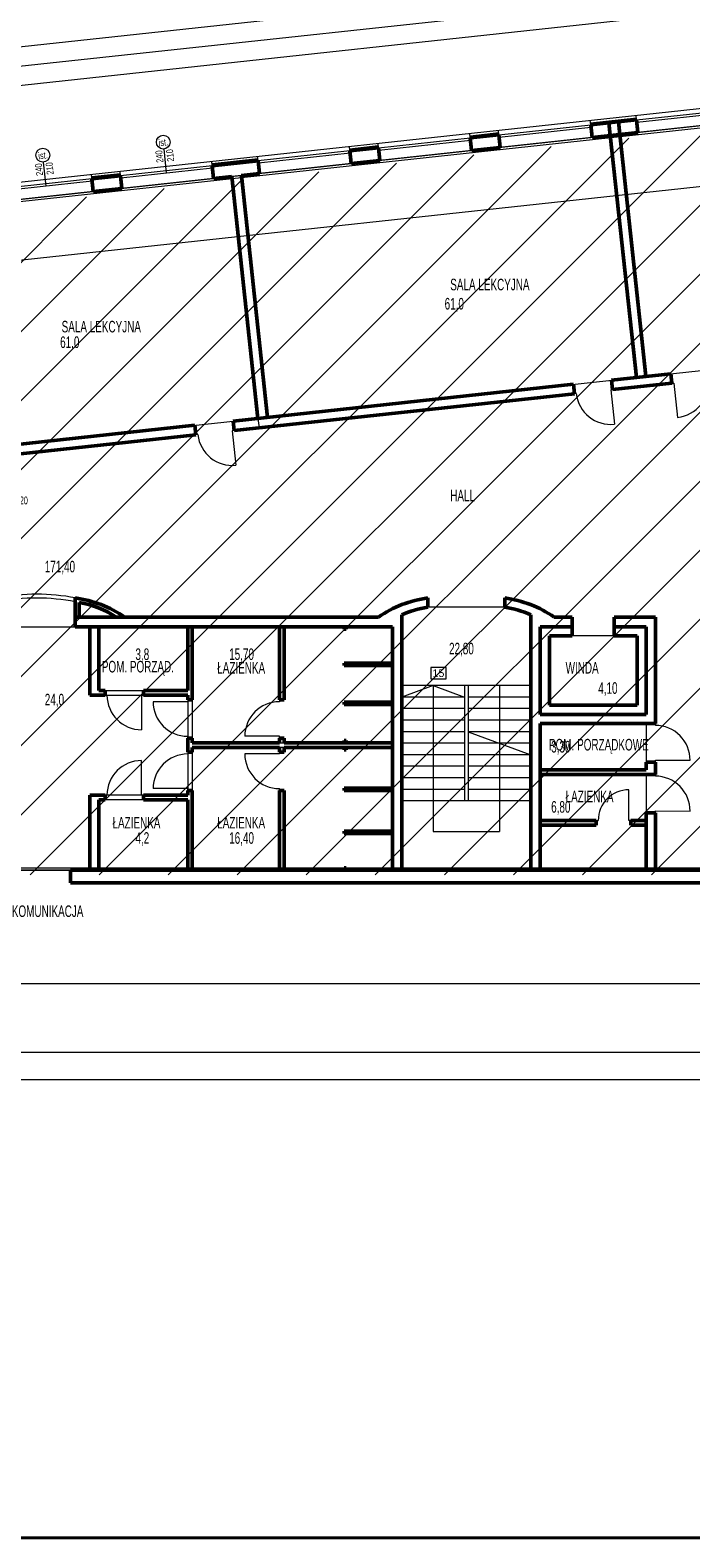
# Model space of a CAD drawing. Header units: millimetres. Extents: x 72202 to 304796, y 21658 to 519946.
# Tile 57 of 95: x 196471 to 198189, y 219413 to 223336. Entities that reach past the tile are written whole.
import ezdxf

# ---------------------------------------------------------------- set-up
doc = ezdxf.new("R2010")
doc.units = ezdxf.units.MM
for name, color, linetype, lineweight in [('DRZWI I OKNA OPISY', 30, 'Continuous', 9), ('linia - gruba - projektowana', 170, 'Continuous', 50), ('linia - kreskowanie', 9, 'Continuous', 5), ('LINIA CIENKA', 7, 'Continuous', 13), ('LINIA KRESKOWANIE', 9, 'Continuous', 5), ('LINIA WYMIAROWANIE', 1, 'Continuous', 9), ('OPISY', 251, 'Continuous', 9)]:
    doc.layers.add(name, color=color, linetype=linetype, lineweight=lineweight)
doc.layers.add('LINIA-NIE DRUKOWAĆ', color=3, linetype='Continuous', lineweight=20, plot=False)
doc.styles.add('simplex', font='arial.ttf')
doc.styles.get("Standard").update_dxf_attribs({"font": 'ARIALN.TTF', "width": 0.75})
doc.linetypes.add('GRADZINOWANIE', pattern='A,0.00254,-2.54,[134,ltypeshp.shx,S=2.54,R=0,X=-2.54,Y=0],-5.08,[134,ltypeshp.shx,S=2.54,R=180,X=2.54,Y=0],-2.54', length=10.16254)

msp = doc.modelspace()

# ---------------------------------------------------------------- hatches: boundary and pattern name
at = {"layer": 'linia - kreskowanie'}
h = msp.add_hatch(dxfattribs=at)
h.set_pattern_fill('ANSI31', color=8, scale=40)
h.set_pattern_definition([(45, (56619.7, 32256.06), (-89.80256, 89.80256), [])])
h.paths.add_polyline_path([(198832.725, 222178.761), (198839.81, 222204.675), (199063.501, 222228.904), (198963.029, 223156.479), (196035.652, 222839.393), (196103.818, 222210.074), (196240.541, 222224.884), (196240.459, 221997.338), (196240.459, 221796.737), (196350.333, 221796.737), (196350.333, 221138.737), (199068.086, 221138.737), (199068.086, 221771.737), (198833.148, 221771.737)])

# ---------------------------------------------------------------- linework, layer by layer
at = {"layer": 'DRZWI I OKNA OPISY'}
for p, q in [((196825.464, 222964.172), (196818.684, 223026.992)), ((196825.464, 222964.172), (196818.684, 223026.992)), ((196512.295, 222930.25), (196505.516, 222993.071)), ((196512.295, 222930.25), (196505.516, 222993.071))]:
    msp.add_line(p, q, dxfattribs=at)
for centre in [(196816.753, 223044.888), (196503.584, 223010.967)]:
    msp.add_circle(centre, 18, dxfattribs=at)
at = {"layer": 'linia - gruba - projektowana'}
for p, q in [((197975.576, 223094.878), (197928.353, 223089.763)), ((197928.353, 223089.763), (197931.916, 223056.862)), ((198047.655, 223102.685), (197975.576, 223094.878)), ((197975.576, 223094.878), (198047.296, 222432.751)), ((198000.431, 223097.57), (198072.151, 222435.443)), ((198047.655, 223102.685), (198051.219, 223069.784)), ((197615.174, 223055.934), (197618.748, 223022.94)), ((197689.748, 223063.918), (197615.184, 223055.841)), ((197689.748, 223063.918), (197693.312, 223031.017)), ((198051.219, 223069.784), (197931.916, 223056.862)), ((197302.026, 223021.827), (197376.59, 223029.903)), ((197302.026, 223021.827), (197305.58, 222989.019)), ((197376.59, 223029.903), (197380.144, 222997.095)), ((197693.312, 223031.017), (197618.748, 223022.94)), ((196944.12, 222983.059), (197063.422, 222995.982)), ((196944.12, 222983.059), (196947.673, 222950.251)), ((197063.422, 222995.982), (197066.976, 222963.174)), ((197305.58, 222989.019), (197380.144, 222997.095)), ((196630.952, 222949.138), (196705.515, 222957.214)), ((196630.952, 222949.138), (196634.505, 222916.33)), ((196705.515, 222957.214), (196709.069, 222924.406)), ((196947.673, 222950.251), (196994.897, 222955.366)), ((196994.897, 222955.366), (197063.063, 222326.047)), ((197019.752, 222958.058), (197066.976, 222963.174)), ((197019.752, 222958.058), (197087.918, 222328.739)), ((196634.505, 222916.33), (196709.069, 222924.406)), ((197982.684, 222425.658), (198136.783, 222442.35)), ((197982.684, 222425.658), (197985.376, 222400.803)), ((197985.376, 222400.803), (198139.475, 222417.495)), ((198136.783, 222442.35), (198139.475, 222417.495)), ((196998.441, 222319.048), (197883.266, 222414.889)), ((197001.133, 222294.193), (197885.958, 222390.035)), ((197883.266, 222414.889), (197885.958, 222390.035)), ((195989.841, 222209.799), (196899.023, 222308.279)), ((196899.023, 222308.279), (196901.715, 222283.424)), ((196998.441, 222319.048), (197001.133, 222294.193)), ((195992.533, 222184.944), (196901.715, 222283.424)), ((196587.792, 221783.846), (196587.792, 221858.846)), ((196597.792, 221808.846), (196597.792, 221846.573)), ((197504.792, 221858.846), (197504.792, 221834.606)), ((197704.792, 221858.846), (197704.792, 221834.606)), ((196587.792, 221808.846), (197376.292, 221808.846)), ((196597.792, 221808.846), (196708.334, 221808.846)), ((197436.792, 221815.209), (197436.792, 221150.846)), ((197772.792, 221815.209), (197772.792, 221150.846)), ((197833.292, 221808.846), (197879.792, 221808.846)), ((197879.792, 221759.846), (197879.792, 221808.846)), ((197989.792, 221808.846), (198096.792, 221808.846)), ((197989.792, 221759.846), (197989.792, 221808.846)), ((198096.792, 221808.846), (198096.792, 221531.846)), ((196587.792, 221783.846), (197412.792, 221783.846)), ((196625.292, 221605.846), (196625.292, 221783.846)), ((196649.292, 221617.846), (196649.292, 221783.846)), ((196880.292, 221617.846), (196880.292, 221783.846)), ((196892.292, 221593.846), (196892.292, 221783.846)), ((197118.792, 221593.846), (197118.792, 221783.846)), ((197130.792, 221593.846), (197130.792, 221783.846)), ((197286.792, 221783.846), (197286.792, 221777.846)), ((197286.792, 221777.846), (197292.792, 221777.846)), ((197292.792, 221783.846), (197292.792, 221777.846)), ((197412.792, 221783.846), (197412.792, 221150.846)), ((197796.792, 221783.846), (197879.792, 221783.846)), ((197796.792, 221783.846), (197796.792, 221555.846)), ((197820.792, 221759.846), (197879.792, 221759.846)), ((197820.792, 221759.846), (197820.792, 221579.846)), ((197989.792, 221783.846), (198072.792, 221783.846)), ((197989.792, 221759.846), (198048.792, 221759.846)), ((198048.792, 221759.846), (198048.792, 221579.846)), ((198072.792, 221783.846), (198072.792, 221555.846)), ((197286.792, 221688.846), (197412.792, 221688.846)), ((197286.792, 221688.846), (197286.792, 221682.846)), ((197286.792, 221682.846), (197412.792, 221682.846)), ((197292.792, 221688.846), (197292.792, 221682.846)), ((196637.292, 221605.846), (196625.292, 221605.846)), ((196665.292, 221605.846), (196637.292, 221605.846)), ((196665.292, 221617.846), (196649.292, 221617.846)), ((196665.292, 221605.846), (196665.292, 221617.846)), ((196765.292, 221605.846), (196765.292, 221617.846)), ((196880.292, 221617.846), (196765.292, 221617.846)), ((196880.292, 221605.846), (196765.292, 221605.846)), ((196880.292, 221593.846), (196880.292, 221605.846)), ((196892.292, 221593.846), (196880.292, 221593.846)), ((197130.792, 221593.846), (197118.792, 221593.846)), ((197286.792, 221587.846), (197286.792, 221581.846)), ((197286.792, 221587.846), (197412.792, 221587.846)), ((197286.792, 221581.846), (197412.792, 221581.846)), ((197292.792, 221587.846), (197292.792, 221581.846)), ((197796.792, 221555.846), (198072.792, 221555.846)), ((197820.792, 221579.846), (198048.792, 221579.846)), ((197796.792, 221531.846), (198096.792, 221531.846)), ((197796.792, 221531.846), (197796.792, 221150.846)), ((196880.292, 221457.846), (196880.292, 221493.846)), ((196880.292, 221457.846), (196880.292, 221493.846)), ((196892.292, 221493.846), (196880.292, 221493.846)), ((196892.292, 221481.846), (196892.292, 221493.846)), ((196892.292, 221481.846), (196892.292, 221493.846)), ((196892.292, 221481.846), (197118.792, 221481.846)), ((197118.792, 221481.846), (197118.792, 221493.846)), ((197130.792, 221493.846), (197118.792, 221493.846)), ((197130.792, 221481.846), (197130.792, 221493.846)), ((197130.792, 221481.846), (197412.792, 221481.846)), ((197286.792, 221487.846), (197286.792, 221481.846)), ((197286.792, 221487.846), (197292.792, 221487.846)), ((197292.792, 221487.846), (197292.792, 221481.846)), ((196880.292, 221457.846), (196892.292, 221457.846)), ((196892.292, 221457.846), (196892.292, 221469.846)), ((196892.292, 221457.846), (196892.292, 221469.846)), ((196892.292, 221469.846), (197118.792, 221469.846)), ((197118.792, 221457.846), (197118.792, 221469.846)), ((197118.792, 221457.846), (197130.792, 221457.846)), ((197130.792, 221457.846), (197130.792, 221469.846)), ((197130.792, 221469.846), (197412.792, 221469.846)), ((197286.792, 221463.846), (197286.792, 221469.846)), ((197286.792, 221463.846), (197292.792, 221463.846)), ((197292.792, 221463.846), (197292.792, 221469.846)), ((197796.792, 221411.846), (198072.792, 221411.846)), ((197796.792, 221399.846), (198096.792, 221399.846)), ((198072.792, 221431.846), (198096.792, 221431.846)), ((198072.792, 221431.846), (198072.792, 221411.846)), ((198096.792, 221431.846), (198096.792, 221399.846)), ((197286.792, 221357.846), (197286.792, 221363.846)), ((197286.792, 221363.846), (197412.792, 221363.846)), ((197292.792, 221357.846), (197292.792, 221363.846)), ((196625.292, 221150.846), (196625.292, 221345.846)), ((196625.292, 221345.846), (196637.292, 221345.846)), ((196625.292, 221345.846), (196665.292, 221345.846)), ((196637.292, 221345.846), (196665.292, 221345.846)), ((196649.292, 221150.846), (196649.292, 221333.846)), ((196649.292, 221333.846), (196665.292, 221333.846)), ((196665.292, 221333.846), (196665.292, 221345.846)), ((196765.292, 221333.846), (196765.292, 221345.846)), ((196765.292, 221345.846), (196876.239, 221345.846)), ((196765.292, 221345.846), (196880.292, 221345.846)), ((196765.292, 221333.846), (196880.292, 221333.846)), ((196880.292, 221357.846), (196892.292, 221357.846)), ((196880.292, 221345.846), (196880.292, 221357.846)), ((196880.292, 221345.846), (196880.292, 221357.846)), ((196880.292, 221150.846), (196880.292, 221333.846)), ((196880.292, 221150.846), (196880.292, 221333.846)), ((196892.292, 221150.846), (196892.292, 221357.846)), ((196892.292, 221150.846), (196892.292, 221357.846)), ((197118.792, 221150.846), (197118.792, 221357.846)), ((197118.792, 221357.846), (197130.792, 221357.846)), ((197130.792, 221150.846), (197130.792, 221357.846)), ((197286.792, 221357.846), (197412.792, 221357.846)), ((197796.792, 221279.846), (197942.792, 221279.846)), ((197942.792, 221279.846), (197942.792, 221267.846)), ((198032.792, 221279.846), (198032.792, 221267.846)), ((198032.792, 221279.846), (198072.792, 221279.846)), ((198072.792, 221299.846), (198072.792, 221150.846)), ((198072.792, 221299.846), (198096.792, 221299.846)), ((198096.792, 221299.846), (198096.792, 221150.846)), ((197286.792, 221251.846), (197412.792, 221251.846)), ((197286.792, 221245.846), (197286.792, 221251.846)), ((197286.792, 221245.846), (197412.792, 221245.846)), ((197292.792, 221245.846), (197292.792, 221251.846)), ((197796.792, 221267.846), (197942.792, 221267.846)), ((198032.792, 221267.846), (198072.792, 221267.846)), ((196575.292, 221150.846), (198382.839, 221150.846)), ((196575.292, 221117.846), (196575.292, 221150.846)), ((197286.792, 221156.846), (197292.792, 221156.846)), ((197286.792, 221150.846), (197286.792, 221156.846)), ((197292.792, 221150.846), (197292.792, 221156.846)), ((196575.292, 221117.846), (198232.445, 221117.846))]:
    msp.add_line(p, q, dxfattribs=at)
for centre, radius, start, end in [((196548.255, 221567.112), 294.4, 55.195489, 82.281985), ((196565.35, 221621.452), 227.447, 55.477419, 81.799617), ((197544.33, 221567.112), 294.4, 97.718015, 124.804511), ((197544.33, 221567.112), 270.4, 98.407798, 113.434263), ((197665.255, 221567.112), 294.4, 55.195489, 82.281985), ((197665.255, 221567.112), 270.4, 66.565737, 81.592202)]:
    msp.add_arc(centre, radius, start, end, dxfattribs=at)
at = {"layer": 'LINIA CIENKA'}
for p, q in [((196028.86, 222895.991), (199003.276, 223218.171)), ((198047.67, 223102.593), (198286.264, 223128.531)), ((197689.773, 223063.732), (197928.367, 223089.67)), ((197928.353, 223089.763), (197927.055, 223101.786)), ((198047.67, 223102.593), (198046.372, 223114.616)), ((198048.318, 223096.628), (198286.912, 223122.566)), ((198289.823, 223095.629), (198051.219, 223069.784)), ((197376.595, 223029.904), (197615.189, 223055.842)), ((197377.243, 223023.939), (197615.838, 223049.877)), ((197615.189, 223055.842), (197613.891, 223067.865)), ((197689.748, 223063.918), (197688.451, 223075.942)), ((197690.422, 223057.767), (197929.016, 223083.705)), ((197931.926, 223056.768), (197693.322, 223030.923)), ((197063.422, 222995.982), (197062.124, 223008.005)), ((197302.026, 223021.827), (197063.422, 222995.982)), ((197302.672, 223015.862), (197064.068, 222990.017)), ((197302.026, 223021.827), (197300.729, 223033.85)), ((197376.59, 223029.903), (197375.293, 223041.927)), ((197618.748, 223022.94), (197380.144, 222997.095)), ((196705.515, 222957.214), (196704.218, 222969.238)), ((196944.12, 222983.059), (196705.515, 222957.214)), ((196944.766, 222977.094), (196706.162, 222951.249)), ((196944.12, 222983.059), (196942.822, 222995.083)), ((197305.58, 222989.019), (197066.976, 222963.174)), ((196630.952, 222949.138), (196392.347, 222923.293)), ((196631.598, 222943.173), (196392.993, 222917.328)), ((196630.952, 222949.138), (196629.654, 222961.161)), ((196947.673, 222950.251), (196709.069, 222924.406)), ((196634.505, 222916.33), (196395.901, 222890.485)), ((198139.475, 222417.495), (198144.446, 222418.033)), ((198140.326, 222417.587), (198144.446, 222418.033)), ((198144.446, 222418.033), (198154.138, 222328.557)), ((197890.929, 222390.573), (197885.958, 222390.035)), ((197985.376, 222400.803), (197980.406, 222400.265)), ((197984.526, 222400.711), (197980.406, 222400.265)), ((197980.406, 222400.265), (197990.097, 222310.788)), ((197986.227, 222400.896), (197981.256, 222400.357)), ((197985.376, 222400.803), (197981.256, 222400.357)), ((196906.686, 222283.963), (196901.715, 222283.424)), ((197001.133, 222294.193), (196996.163, 222293.655)), ((197000.283, 222294.101), (196996.163, 222293.655)), ((196996.163, 222293.655), (197005.854, 222204.178)), ((196665.292, 221605.846), (196670.292, 221605.846)), ((196765.292, 221605.846), (196760.292, 221605.846)), ((196760.292, 221605.846), (196760.292, 221515.846)), ((196880.292, 221593.846), (196880.292, 221588.846)), ((197118.792, 221593.846), (197118.792, 221588.846)), ((197772.792, 221630.846), (197436.792, 221630.846)), ((197599.792, 221630.846), (197436.792, 221630.846)), ((197518.292, 221630.846), (197436.792, 221600.846)), ((197599.792, 221600.846), (197436.792, 221600.846)), ((197518.292, 221630.846), (197518.292, 221330.846)), ((197518.292, 221630.846), (197599.792, 221600.846)), ((197599.792, 221630.846), (197599.792, 221330.846)), ((197609.792, 221630.846), (197609.792, 221330.846)), ((197772.792, 221630.846), (197609.792, 221630.846)), ((197772.792, 221600.846), (197609.792, 221600.846)), ((197691.292, 221630.846), (197691.292, 221250.846)), ((196880.292, 221588.846), (196790.292, 221588.846)), ((197599.792, 221570.846), (197436.792, 221570.846)), ((197772.792, 221570.846), (197609.792, 221570.846)), ((197599.792, 221540.846), (197436.792, 221540.846)), ((197772.792, 221540.846), (197609.792, 221540.846)), ((198096.792, 221531.846), (198096.792, 221526.846)), ((196880.292, 221493.846), (196880.292, 221498.846)), ((197118.792, 221498.846), (197028.792, 221498.846)), ((197118.792, 221493.846), (197118.792, 221498.846)), ((197599.792, 221510.846), (197436.792, 221510.846)), ((197599.792, 221480.846), (197436.792, 221480.846)), ((197772.792, 221510.846), (197609.792, 221510.846)), ((197609.792, 221510.846), (197772.792, 221450.846)), ((197772.792, 221480.846), (197609.792, 221480.846)), ((196880.292, 221457.846), (196880.292, 221452.846)), ((197118.792, 221452.846), (197028.792, 221452.846)), ((197118.792, 221457.846), (197118.792, 221452.846)), ((197599.792, 221450.846), (197436.792, 221450.846)), ((197772.792, 221450.846), (197609.792, 221450.846)), ((198096.792, 221431.846), (198096.792, 221436.846)), ((198096.792, 221436.846), (198186.791, 221436.425)), ((196760.292, 221345.846), (196760.292, 221435.846)), ((197599.792, 221420.846), (197436.792, 221420.846)), ((197772.792, 221420.846), (197609.792, 221420.846)), ((198096.792, 221399.846), (198096.792, 221394.846)), ((196880.292, 221362.846), (196790.292, 221362.846)), ((196880.292, 221357.846), (196880.292, 221362.846)), ((197118.792, 221357.846), (197118.792, 221362.846)), ((197599.792, 221390.846), (197436.792, 221390.846)), ((197599.792, 221360.846), (197436.792, 221360.846)), ((197772.792, 221390.846), (197609.792, 221390.846)), ((197772.792, 221360.846), (197609.792, 221360.846)), ((198027.792, 221279.846), (198027.792, 221359.846)), ((196665.292, 221345.846), (196670.292, 221345.846)), ((196765.292, 221345.846), (196760.292, 221345.846)), ((197772.792, 221330.846), (197436.792, 221330.846)), ((197518.292, 221330.846), (197518.292, 221250.846)), ((197942.792, 221279.846), (197947.792, 221279.846)), ((198032.792, 221279.846), (198027.792, 221279.846)), ((198096.792, 221299.846), (198096.792, 221304.846)), ((198096.792, 221304.846), (198186.791, 221304.425)), ((197518.292, 221250.846), (197691.292, 221250.846))]:
    msp.add_line(p, q, dxfattribs=at)
msp.add_lwpolyline([(193953.292, 220675.846), (193953.292, 223503.294), (200483.292, 223503.294), (200483.292, 220675.846)], close=True, dxfattribs=at)
msp.add_lwpolyline([(198975.828, 223169.34), (196041.492, 222851.501), (196109.658, 222222.182), (196246.381, 222236.991), (196246.299, 222009.445), (196246.299, 222009.445), (196246.299, 221808.844), (196355.808, 221808.844), (196355.808, 221150.844), (199073.926, 221150.844), (199073.926, 221783.844), (198838.988, 221783.844), (198838.86, 221907.081)], dxfattribs=at)
for centre, radius, start, end in [((198144.446, 222418.033), 90, 276.182017, 6.182017), ((197980.406, 222400.265), 90, 186.182017, 276.182017), ((196996.163, 222293.655), 90, 186.182017, 276.182017), ((196760.292, 221605.846), 90, 180, 270), ((196880.292, 221588.846), 90, 180, 270), ((197118.792, 221498.846), 90, 90, 180), ((198096.371, 221436.848), 90.421, 359.731931, 89.733182), ((196880.292, 221362.846), 90, 90, 180), ((197118.792, 221452.846), 90, 180, 270), ((196760.292, 221345.846), 90, 90, 180), ((198027.792, 221279.846), 80, 90, 180), ((198096.371, 221304.848), 90.421, 359.731931, 89.733182)]:
    msp.add_arc(centre, radius, start, end, dxfattribs=at)
at = {"layer": 'LINIA KRESKOWANIE', "linetype": 'GRADZINOWANIE', "ltscale": 0.6}
for p, q in [((197927.744, 223095.126), (198047.053, 223108.031)), ((197614.567, 223061.327), (197689.131, 223069.403)), ((197301.381, 223027.527), (197375.945, 223035.604)), ((196943.46, 222988.899), (197062.767, 223001.775)), ((196630.278, 222955.1), (196704.842, 222963.176))]:
    msp.add_line(p, q, dxfattribs=at)
at = {"layer": 'LINIA WYMIAROWANIE', "color": 4, "ltscale": 1.2}
msp.add_line((197063.063, 222326.047), (197065.755, 222301.193), dxfattribs=at)
at = {"layer": 'LINIA WYMIAROWANIE', "lineweight": 40, "ltscale": 4}
msp.add_lwpolyline([(189252.203, 225352.466), (235397.589, 225352.466), (235397.589, 219413.411), (189252.203, 219413.411)], close=True, dxfattribs=at)
at = {"layer": 'LINIA-NIE DRUKOWAĆ'}
for p, q in [((194220.341, 223052.144), (198965.585, 223566.136)), ((194225.725, 223002.435), (198970.969, 223516.427)), ((194231.11, 222952.726), (198976.354, 223466.718)), ((198980.398, 223011.506), (194763.68, 222554.763))]:
    msp.add_line(p, q, dxfattribs=at)
for points in [[(193653.292, 223575.846), (193653.292, 220605.846), (200553.292, 220605.846), (200553.292, 223575.846)], [(198957.55, 223161.975), (196042.103, 222846.182), (196108.977, 222228.793), (196246.383, 222243.676), (196246.292, 222009.443), (196246.299, 221814.844), (196355.808, 221814.844), (196355.808, 221156.844), (199061.926, 221156.844), (199061.926, 221777.844), (198826.994, 221777.844), (198826.565, 222191.671), (198834.94, 222222.307), (199056.73, 222246.331)], [(196880.292, 221783.846), (196649.292, 221783.846), (196649.292, 221617.846), (196880.292, 221617.846)], [(197412.792, 221783.846), (196892.292, 221783.846), (196892.292, 221481.846), (197412.792, 221481.846)], [(198048.792, 221759.846), (197820.792, 221759.846), (197820.792, 221579.846), (198048.792, 221579.846)], [(198072.792, 221411.846), (197796.792, 221411.846), (197796.792, 221531.846), (198072.792, 221531.846)], [(197412.792, 221469.846), (196892.292, 221469.846), (196892.292, 221150.846), (197412.792, 221150.846)], [(197796.792, 221399.846), (198072.792, 221399.846), (198072.792, 221150.846), (197796.792, 221150.846)], [(196880.292, 221333.846), (196649.292, 221333.846), (196649.292, 221150.846), (196880.292, 221150.846)]]:
    msp.add_lwpolyline(points, close=True, dxfattribs=at)
for points in [[(198970.028, 223169.341), (196035.692, 222851.502), (196103.858, 222222.183), (196246.623, 222236.99), (196246.292, 222009.443), (196246.292, 222009.146), (196246.299, 221808.846), (196350.008, 221808.846), (196350.008, 221150.846), (199068.126, 221150.846), (199068.126, 221783.846), (198833.188, 221783.846), (198832.766, 222190.869), (198839.85, 222216.783), (199063.541, 222241.013), (198963.069, 223168.587)], [(198003.995, 223064.669), (198072.161, 222435.35), (199031.549, 222539.268), (198963.383, 223168.587), (198003.995, 223064.669)], [(197019.752, 222958.058), (197087.918, 222328.739), (198047.296, 222432.751), (197979.14, 223061.977), (197019.752, 222958.058)], [(196994.897, 222955.366), (196036.006, 222851.502), (196104.172, 222222.183), (197063.063, 222326.047), (196994.897, 222955.366)], [(197772.792, 221815.209), (197704.792, 221834.606), (197504.792, 221834.606), (197436.792, 221815.209), (197436.792, 221150.846), (197772.792, 221150.846), (197772.792, 221815.209)], [(196350.292, 221783.846), (196387.792, 221783.846), (196625.292, 221783.846), (196625.292, 221605.846), (196880.292, 221605.846), (196880.292, 221345.846), (196625.292, 221345.846), (196625.292, 221150.846), (196350.292, 221150.846), (196350.292, 221783.846)], [(195456.649, 220855.846), (199068.44, 220855.846)]]:
    msp.add_lwpolyline(points, dxfattribs=at)
for radius, start, end in [(525, 79.019425, 100.980575), (515, 78.803481, 101.196519)]:
    msp.add_arc((196487.792, 221343.457), radius, start, end, dxfattribs=at)
at = {"layer": 'OPISY'}
msp.add_lwpolyline([(197512.231, 221678.001), (197512.231, 221648.001), (197552.231, 221648.001), (197552.231, 221678.001)], close=True, dxfattribs=at)

# ---------------------------------------------------------------- texts
at = {"layer": 'DRZWI I OKNA OPISY', "char_height": 18, "width": 130, "attachment_point": 5}
for s, insert, rotation in [('ist. ', (196816.941, 223043.939), 6.159669), ('ist. ', (196503.773, 223010.017), 6.159669), ('240', (196806.756, 223007.262), 96.159668), ('240', (196806.756, 223007.262), 96.159668), ('210', (196834.556, 223010.262), 96.159668), ('210', (196834.556, 223010.262), 96.159668), ('240', (196493.588, 222973.34), 96.159668), ('240', (196493.588, 222973.34), 96.159668), ('210', (196521.388, 222976.341), 96.159668), ('210', (196521.388, 222976.341), 96.159668)]:
    msp.add_mtext(s, dxfattribs=dict(at, insert=insert, rotation=rotation))
at = {"layer": 'LINIA-NIE DRUKOWAĆ', "char_height": 30, "width": 125.07, "attachment_point": 1}
for s, insert in [('61,0', (197548.465, 222639.294)), ('61,0', (196548.465, 222539.294)), ('171,40', (196508.546, 221955.47)), ('3,8', (196744.289, 221727.454)), ('15,70', (196988.075, 221727.454)), ('22,80', (197559.905, 221742.127)), ('4,10', (197947.984, 221639.42)), ('24,0', (196508.546, 221609.42)), ('3,30', (197825.464, 221486.728)), ('6,80', (197825.464, 221330.286)), ('4,2', (196744.289, 221249.344)), ('16,40', (196988.075, 221249.344))]:
    msp.add_mtext(s, dxfattribs=dict(at, insert=insert))
at = {"layer": 'OPISY', "attachment_point": 1}
for s, insert, char_height, width in [('{\\W3.13918; }SALA LEKCYJNA', (197533.087, 222689.251), 30, 237.09004), ('{\\W3.13918; }SALA LEKCYJNA', (196522.4, 222579.776), 30, 237.09004), ('{\\W3.13918; }proj. ściana  REI 120', (196270.231, 222122.595), 20, 345.78163), ('{\\W3.13918; }HALL ', (197533.087, 222140.14), 30, 385.25632), ('{\\W3.13918; }POM. PORZĄD.', (196626.88, 221695.065), 30, 345.78163), ('{\\W3.13918; }ŁAZIENKA', (196927.046, 221692.087), 30, 237.09004), ('{\\W3.13918; }WINDA', (197833.151, 221692.087), 30, 237.09004), ('{\\W3.13918; }POM. PORZĄDKOWE', (197789.934, 221492.065), 30, 345.78163), ('{\\W3.13918; }ŁAZIENKA', (197833.151, 221357.087), 30, 237.09004), ('{\\W3.13918; }ŁAZIENKA', (196654.686, 221289.087), 30, 237.09004), ('{\\W3.13918; }ŁAZIENKA', (196927.046, 221289.087), 30, 237.09004), ('{\\W3.13918; }KOMUNIKACJA', (196392.912, 221058.821), 30, 385.25632)]:
    msp.add_mtext(s, dxfattribs=dict(at, insert=insert, char_height=char_height, width=width))
at = {"layer": 'OPISY', "insert": (197532.231, 221663.001), "char_height": 20, "width": 40, "attachment_point": 5, "style": 'simplex'}
msp.add_mtext('15', dxfattribs=at)

doc.saveas('drawing.dxf')
